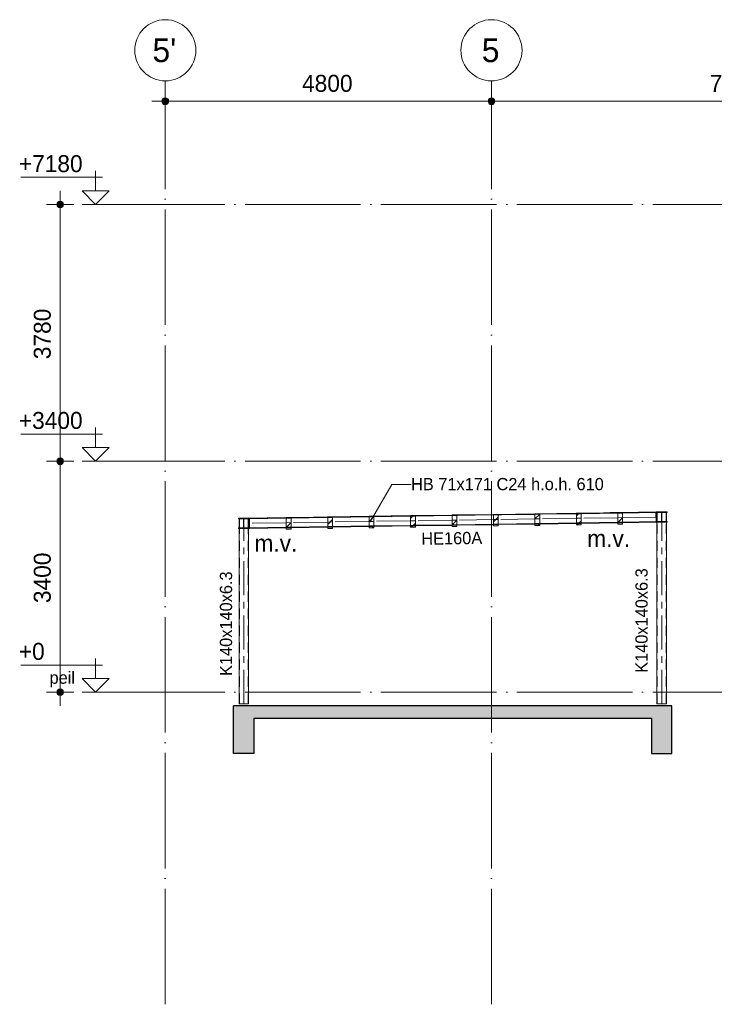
# Model space of a CAD drawing. Header units: millimetres. Extents: x 4517 to 474157, y -4632 to 9900.
# Tile 101 of 114: x 403584 to 413806, y -4594 to 9900. Entities that reach past the tile are written whole.
import ezdxf

# ---------------------------------------------------------------- set-up
doc = ezdxf.new("R2010")
doc.units = ezdxf.units.MM
for name, pattern in [('WSP_hartlijn', [800, 500, -100, 100, -100]), ('WSP_hhidden', [250, 150, -100]), ('WSP_stramienlijn', [2000, 1700, -150, 0, -150])]:
    doc.linetypes.add(name, pattern=pattern)
for name, color, linetype, lineweight in [('00_algemeen - hartlijn', 7, 'WSP_hartlijn', 13), ('00_algemeen - hhidden - 0_13mm', 7, 'WSP_hhidden', 13), ('00_maatvoering', 8, 'Continuous', 13), ('00_maatvoering-100', 8, 'Continuous', 13), ('00_text', 7, 'Continuous', 13), ('07_stramien', 4, 'Continuous', 13), ('07_stramien - levels', 7, 'Continuous', 13), ('16_funderingsconstructies - voeten en balken -cut-', 3, 'Continuous', 25), ('23_vloeren - hatch', 1, 'Continuous', 18), ('23_vloeren -cut-', 3, 'Continuous', 25), ('28_hoofddraagconstructies - kolommen en liggers', 1, 'Continuous', 13), ('28_hoofddraagconstructies - kolommen en liggers - hout', 1, 'Continuous', 13), ('28_hoofddraagconstructies - kolommen en liggers - hout -cut-', 2, 'Continuous', 18), ('28_hoofddraagconstructies - kolommen en liggers - staal', 1, 'Continuous', 13), ('28_hoofddraagconstructies - kolommen en liggers - staal -cut-', 2, 'Continuous', 13), ('28_hoofddraagconstructies - tags', 7, 'Continuous', 18)]:
    doc.layers.add(name, color=color, linetype=linetype, lineweight=lineweight)
doc.layers.add('16_funderingsconstructies - voeten en balken', color=2, linetype='Continuous')
doc.styles.add('Revittext', font='txt', dxfattribs={"height": 250})
doc.styles.add('Revittext_1', font='txt', dxfattribs={"height": 180})
doc.styles.add('Revittext_2', font='txt', dxfattribs={"height": 350})
doc.dimstyles.new('WSP_25_-_transparant', dxfattribs={"dimscale": 304.8, "dimtxt": 252.223969, "dimasz": 1.312336, "dimexe": 0.656168, "dimexo": 0.0625, "dimgap": 0.213255, "dimtad": 1, "dimdec": 0, "dimzin": 0, "dimdsep": 46, "dimtxsty": 'Revittext', "dimblk1": 'DOTSMALL', "dimblk2": 'DOTSMALL', "dimsah": 1, "dimcen": 0.09, "dimdle": 0.656168, "dimazin": 0, "dimtfac": 1, "dimtdec": 4, "dimtix": 1, "dimtmove": 0, "dimatfit": 3, "dimfxl": 0.656168, "dimfxlon": 1, "dimtvp": 1, "dimtolj": 1, "dimtzin": 0, "dimarcsym": 2})
pattern_1 = [(45, (404231.6, 0), (-70.7107, 70.7107), [])]

# ---------------------------------------------------------------- blocks, each defined once
blk = doc.blocks.new('28_WSP_SC_staal - RHS v18-0 - SHSC 140x140x6_3 - S275-1335115-as H')
at = {"layer": '00_algemeen - hartlijn'}
blk.add_line((-37445, -170), (-37445, 2410), dxfattribs=at)
at = {"layer": '00_algemeen - hhidden - 0_13mm'}
for p, q in [((-37509, 2419), (-37509, 2553)), ((-37381, 2419), (-37381, 2553)), ((-37509, -170), (-37509, 2410)), ((-37381, -170), (-37381, 2410))]:
    blk.add_line(p, q, dxfattribs=at)
at = {"layer": '28_hoofddraagconstructies - kolommen en liggers', "linetype": 'WSP_hhidden'}
for p, q in [((-37509, 2553), (-37509, 2562)), ((-37445, 2410), (-37445, 2562)), ((-37381, 2553), (-37381, 2562)), ((-37509, 2410), (-37509, 2419)), ((-37381, 2410), (-37381, 2419))]:
    blk.add_line(p, q, dxfattribs=at)
blk = doc.blocks.new('28_WSP_SC_staal - RHS v18-0 - SHSC 140x140x6_3 - S275-1335116-as H')
at = {"layer": '00_algemeen - hartlijn'}
blk.add_line((-31295, -170), (-31295, 2503), dxfattribs=at)
at = {"layer": '00_algemeen - hhidden - 0_13mm'}
for p, q in [((-31359, 2512), (-31359, 2646)), ((-31231, 2512), (-31231, 2646)), ((-31359, -170), (-31359, 2503)), ((-31231, -170), (-31231, 2503))]:
    blk.add_line(p, q, dxfattribs=at)
at = {"layer": '28_hoofddraagconstructies - kolommen en liggers', "linetype": 'WSP_hhidden'}
for p, q in [((-31359, 2646), (-31359, 2655)), ((-31295, 2503), (-31295, 2655)), ((-31231, 2646), (-31231, 2655)), ((-31359, 2503), (-31359, 2512)), ((-31231, 2503), (-31231, 2512))]:
    blk.add_line(p, q, dxfattribs=at)
blk = doc.blocks.new('28_WSP_SF_staal - HE v21-0 - HE160A-1335119-as H')
at = {"layer": '00_algemeen - hartlijn'}
for p, q in [((-36821, 2495), (-37361, 2487)), ((-36211, 2505), (-36750, 2497)), ((-35601, 2514), (-36140, 2506)), ((-34991, 2523), (-35530, 2515)), ((-34381, 2532), (-34920, 2524)), ((-33771, 2542), (-34310, 2533)), ((-33161, 2551), (-33700, 2543)), ((-32551, 2560), (-33090, 2552)), ((-31941, 2569), (-32480, 2561)), ((-31379, 2578), (-31870, 2570))]:
    blk.add_line(p, q, dxfattribs=at)
at = {"layer": '28_hoofddraagconstructies - kolommen en liggers', "linetype": 'WSP_hhidden'}
for p, q in [((-33738, 2618), (-33770, 2618)), ((-33700, 2610), (-33770, 2609)), ((-33128, 2627), (-33160, 2627)), ((-33090, 2619), (-33160, 2618)), ((-32518, 2637), (-32550, 2636)), ((-32480, 2628), (-32550, 2627)), ((-31870, 2637), (-31940, 2636)), ((-31380, 2654), (-31380, 2648)), ((-37362, 2557), (-37362, 2563)), ((-36750, 2564), (-36820, 2562)), ((-36750, 2497), (-36820, 2495)), ((-36178, 2581), (-36210, 2581)), ((-36140, 2573), (-36210, 2572)), ((-36140, 2506), (-36210, 2505)), ((-35568, 2590), (-35600, 2590)), ((-35530, 2582), (-35600, 2581)), ((-35530, 2515), (-35600, 2514)), ((-34958, 2600), (-34990, 2599)), ((-34920, 2591), (-34990, 2590)), ((-34920, 2524), (-34990, 2523)), ((-34348, 2609), (-34380, 2608)), ((-34310, 2600), (-34380, 2599)), ((-34310, 2533), (-34380, 2532)), ((-34310, 2466), (-34380, 2465)), ((-33700, 2543), (-33770, 2542)), ((-33700, 2476), (-33770, 2475)), ((-33700, 2467), (-33770, 2466)), ((-33090, 2552), (-33160, 2551)), ((-33090, 2485), (-33160, 2484)), ((-33090, 2476), (-33160, 2475)), ((-32480, 2561), (-32550, 2560)), ((-32480, 2494), (-32550, 2493)), ((-32480, 2485), (-32550, 2484)), ((-31870, 2570), (-31940, 2569)), ((-31870, 2503), (-31940, 2502)), ((-31870, 2494), (-31940, 2493)), ((-36750, 2430), (-36820, 2428)), ((-36750, 2420), (-36820, 2419)), ((-36140, 2439), (-36210, 2438)), ((-36140, 2430), (-36210, 2429)), ((-35530, 2448), (-35600, 2447)), ((-35530, 2439), (-35600, 2438)), ((-34920, 2457), (-34990, 2456)), ((-34920, 2448), (-34990, 2447)), ((-34310, 2457), (-34380, 2456))]:
    blk.add_line(p, q, dxfattribs=at)
at = {"layer": '28_hoofddraagconstructies - kolommen en liggers - staal'}
for p, q in [((-33771, 2618), (-34342, 2609)), ((-33161, 2627), (-33732, 2618)), ((-33161, 2618), (-33700, 2610)), ((-32551, 2636), (-33122, 2627)), ((-32551, 2627), (-33090, 2619)), ((-32152, 2642), (-32512, 2637)), ((-31941, 2636), (-32480, 2628)), ((-31380, 2645), (-31870, 2637)), ((-31380, 2648), (-31380, 2645)), ((-31380, 2645), (-31380, 2630)), ((-31380, 2630), (-31378, 2526)), ((-36821, 2562), (-37362, 2554)), ((-37362, 2554), (-37362, 2557)), ((-37362, 2539), (-37362, 2554)), ((-37360, 2435), (-37362, 2539)), ((-36211, 2572), (-36750, 2564)), ((-36211, 2581), (-36630, 2574)), ((-35601, 2590), (-36172, 2581)), ((-35601, 2581), (-36140, 2573)), ((-34991, 2599), (-35562, 2590)), ((-34991, 2590), (-35530, 2582)), ((-34381, 2608), (-34952, 2600)), ((-34381, 2599), (-34920, 2591)), ((-34381, 2465), (-34920, 2457)), ((-33771, 2609), (-34310, 2600)), ((-33771, 2475), (-34310, 2466)), ((-33771, 2466), (-34310, 2457)), ((-33161, 2484), (-33700, 2476)), ((-33161, 2475), (-33700, 2467)), ((-32551, 2493), (-33090, 2485)), ((-32551, 2484), (-33090, 2476)), ((-31941, 2502), (-32480, 2494)), ((-31941, 2493), (-32480, 2485)), ((-31378, 2511), (-31870, 2503)), ((-31378, 2502), (-31870, 2494)), ((-31378, 2526), (-31378, 2511)), ((-31378, 2511), (-31378, 2502)), ((-37360, 2420), (-37360, 2435)), ((-36821, 2428), (-37360, 2420)), ((-37360, 2411), (-37360, 2420)), ((-36821, 2419), (-37360, 2411)), ((-36211, 2438), (-36750, 2430)), ((-36211, 2429), (-36750, 2420)), ((-35601, 2447), (-36140, 2439)), ((-35601, 2438), (-36140, 2430)), ((-34991, 2456), (-35530, 2448)), ((-34991, 2447), (-35530, 2439)), ((-34381, 2456), (-34920, 2448))]:
    blk.add_line(p, q, dxfattribs=at)
blk = doc.blocks.new('28_WSP_SF_staal - STRIP v18-0 - RECT 60x6-1335120-as H')
at = {"layer": '28_hoofddraagconstructies - kolommen en liggers', "linetype": 'WSP_hhidden'}
blk.add_hatch(color=256, dxfattribs=at).paths.add_polyline_path([(-36730, 2567), (-36630, 2568), (-36630, 2574), (-36730, 2573)])
for p, q in [((-37382, 2557), (-37382, 2563)), ((-37365, 2557), (-37382, 2557)), ((-36788, 2572), (-36820, 2571)), ((-36750, 2567), (-36820, 2565))]:
    blk.add_line(p, q, dxfattribs=at)
at = {"layer": '28_hoofddraagconstructies - kolommen en liggers - staal'}
for p, q in [((-36821, 2571), (-37382, 2563)), ((-36821, 2565), (-37365, 2557)), ((-36730, 2573), (-36785, 2572)), ((-36730, 2567), (-36750, 2567))]:
    blk.add_line(p, q, dxfattribs=at)
at = {"layer": '28_hoofddraagconstructies - kolommen en liggers - staal -cut-'}
for p, q in [((-36630, 2574), (-36730, 2573)), ((-36730, 2567), (-36730, 2573)), ((-36630, 2568), (-36730, 2567)), ((-36630, 2574), (-36630, 2568))]:
    blk.add_line(p, q, dxfattribs=at)
blk = doc.blocks.new('28_WSP_SF_staal - STRIP v18-0 - RECT 60x6-1335121-as H')
at = {"layer": '28_hoofddraagconstructies - kolommen en liggers', "linetype": 'WSP_hhidden'}
blk.add_hatch(color=256, dxfattribs=at).paths.add_polyline_path([(-32151, 2636), (-32052, 2638), (-32052, 2644), (-32152, 2642)])
for p, q in [((-31908, 2646), (-31940, 2645)), ((-31940, 2639), (-31870, 2640)), ((-31373, 2654), (-31375, 2654)), ((-31375, 2648), (-31373, 2648)), ((-31373, 2654), (-31373, 2648))]:
    blk.add_line(p, q, dxfattribs=at)
at = {"layer": '28_hoofddraagconstructies - kolommen en liggers - staal'}
for p, q in [((-31941, 2645), (-32052, 2644)), ((-32052, 2638), (-31941, 2639)), ((-31375, 2654), (-31902, 2646)), ((-31870, 2640), (-31375, 2648))]:
    blk.add_line(p, q, dxfattribs=at)
at = {"layer": '28_hoofddraagconstructies - kolommen en liggers - staal -cut-'}
for p, q in [((-32052, 2644), (-32152, 2642)), ((-32151, 2636), (-32152, 2642)), ((-32052, 2638), (-32151, 2636)), ((-32052, 2644), (-32052, 2638))]:
    blk.add_line(p, q, dxfattribs=at)
blk = doc.blocks.new('28_WSP_SF_staal - STRIP v18-0 - RECT 60x6-V122-as H')
at = {"layer": '28_hoofddraagconstructies - kolommen en liggers', "linetype": 'WSP_hhidden'}
for p, q in [((-32151, 2636), (-34875, 2595)), ((-31409, 2653), (-31409, 2647))]:
    blk.add_line(p, q, dxfattribs=at)
blk = doc.blocks.new('28_WSP_SF_staal - STRIP v18-0 - RECT 60x6-V123-as H')
at = {"layer": '28_hoofddraagconstructies - kolommen en liggers', "linetype": 'WSP_hhidden'}
for p, q in [((-37346, 2557), (-37346, 2563)), ((-36630, 2568), (-34875, 2595))]:
    blk.add_line(p, q, dxfattribs=at)
blk = doc.blocks.new('Level - Level _ description-214686-as H')
at = {"layer": '07_stramien - levels'}
for p, q in [((-39625, 200), (-39625, 496)), ((-40726, 400), (-39522, 400)), ((-39824, 200), (-39625, 0)), ((-39824, 200), (-39426, 200)), ((-39426, 200), (-39625, 0)), ((-39426, 0), (-39824, 0))]:
    blk.add_line(p, q, dxfattribs=at)
blk = doc.blocks.new('Level - Level-3995-as H')
at = {"layer": '07_stramien - levels'}
for p, q in [((-40726, 3800), (-39522, 3800)), ((-39625, 3600), (-39625, 3896)), ((-39824, 3600), (-39625, 3400)), ((-39824, 3600), (-39426, 3600)), ((-39426, 3600), (-39625, 3400)), ((-39426, 3400), (-39824, 3400))]:
    blk.add_line(p, q, dxfattribs=at)
blk = doc.blocks.new('Grid - Stramienbol 9_0mm-3500-as H')
at = {"layer": '07_stramien'}
blk.add_circle((-5000, 9450), 450, dxfattribs=at)
blk = doc.blocks.new('DIMBLOCK118-as H')
at = {"layer": '00_maatvoering-100'}
h = blk.add_hatch(color=256, dxfattribs=at)
edge = h.paths.add_edge_path()
edge.add_arc((410527, 8699), 50, 0, 360)
h = blk.add_hatch(color=256, dxfattribs=at)
edge = h.paths.add_edge_path()
edge.add_arc((417727, 8699), 50, 0, 360)
for p, q in [((410527, 8499), (410527, 8899)), ((417727, 8499), (417727, 8899)), ((417727, 8699), (410527, 8699)), ((410527, 8699), (410527, 8499)), ((417727, 8699), (417727, 8499))]:
    blk.add_line(p, q, dxfattribs=at)
for centre in [(410527, 8699), (417727, 8699)]:
    blk.add_circle(centre, 50, dxfattribs=at)
at = {"layer": '00_maatvoering-100', "color": 0, "insert": (413739, 9088), "char_height": 250, "width": 931.29, "attachment_point": 1, "line_spacing_factor": 0.931288, "style": 'Revittext'}
blk.add_mtext('7200', dxfattribs=at)
blk = doc.blocks.new('_DotSmall')
at = {"color": 0, "linetype": 'ByBlock', "const_width": 0.5}
blk.add_lwpolyline([(-0.0625, 0, 1), (0.0625, 0, 1)], format="xyb", close=True, dxfattribs=at)
blk = doc.blocks.new('DIMBLOCK119-as H')
at = {"layer": '00_maatvoering-100'}
h = blk.add_hatch(color=256, dxfattribs=at)
edge = h.paths.add_edge_path()
edge.add_arc((405727, 8699), 50, 0, 360)
h = blk.add_hatch(color=256, dxfattribs=at)
edge = h.paths.add_edge_path()
edge.add_arc((410527, 8699), 50, 0, 360)
for p, q in [((405727, 8499), (405727, 8899)), ((410527, 8499), (410527, 8899)), ((410527, 8699), (405527, 8699)), ((405727, 8699), (405727, 8499)), ((410527, 8699), (410527, 8499))]:
    blk.add_line(p, q, dxfattribs=at)
for centre in [(405727, 8699), (410527, 8699)]:
    blk.add_circle(centre, 50, dxfattribs=at)
at = {"layer": '00_maatvoering-100', "color": 0, "insert": (407739, 9088), "char_height": 250, "width": 931.29, "attachment_point": 1, "line_spacing_factor": 0.931288, "style": 'Revittext'}
blk.add_mtext('4800', dxfattribs=at)
blk = doc.blocks.new('DIMBLOCK123-as H')
at = {"layer": '00_maatvoering-100'}
h = blk.add_hatch(color=256, dxfattribs=at)
edge = h.paths.add_edge_path()
edge.add_arc((404180, 3400), 50, 0, 360)
h = blk.add_hatch(color=256, dxfattribs=at)
edge = h.paths.add_edge_path()
edge.add_arc((404180, 0), 50, 0, 360)
for p, q in [((404380, 3400), (403980, 3400)), ((404180, -200), (404180, 3400)), ((404180, 3400), (404380, 3400)), ((404380, 0), (403980, 0)), ((404180, 0), (404380, 0))]:
    blk.add_line(p, q, dxfattribs=at)
for centre in [(404180, 3400), (404180, 0)]:
    blk.add_circle(centre, 50, dxfattribs=at)
at = {"layer": '00_maatvoering-100', "color": 0, "insert": (403791, 1312), "char_height": 250, "width": 931.29, "attachment_point": 1, "rotation": 90, "line_spacing_factor": 0.931288, "style": 'Revittext'}
blk.add_mtext('3400', dxfattribs=at)
blk = doc.blocks.new('DIMBLOCK124-as H')
at = {"layer": '00_maatvoering-100'}
h = blk.add_hatch(color=256, dxfattribs=at)
edge = h.paths.add_edge_path()
edge.add_arc((404180, 7180), 50, 0, 360)
h = blk.add_hatch(color=256, dxfattribs=at)
edge = h.paths.add_edge_path()
edge.add_arc((404180, 3400), 50, 0, 360)
for p, q in [((404180, 3400), (404180, 7380)), ((404380, 7180), (403980, 7180)), ((404180, 7180), (404380, 7180)), ((404380, 3400), (403980, 3400)), ((404180, 3400), (404380, 3400))]:
    blk.add_line(p, q, dxfattribs=at)
for centre in [(404180, 7180), (404180, 3400)]:
    blk.add_circle(centre, 50, dxfattribs=at)
at = {"layer": '00_maatvoering-100', "color": 0, "insert": (403791, 4902), "char_height": 250, "width": 931.29, "attachment_point": 1, "rotation": 90, "line_spacing_factor": 0.931288, "style": 'Revittext'}
blk.add_mtext('3780', dxfattribs=at)

msp = doc.modelspace()

# ---------------------------------------------------------------- hatches: boundary and pattern name
at = {"layer": '16_funderingsconstructies - voeten en balken'}
for points in [[(407031.9, -900), (407031.9, -380), (406731.9, -380), (406731.9, -900), (406769.5, -900)], [(413181.9, -900), (413181.9, -380), (412881.9, -380), (412881.9, -900)]]:
    msp.add_hatch(color=256, dxfattribs=at).paths.add_polyline_path(points)
at = {"layer": '23_vloeren - hatch'}
msp.add_hatch(color=256, dxfattribs=at).paths.add_polyline_path([(413181.9, -380), (413181.9, -200), (406731.9, -200), (406731.9, -380), (413118.6, -380)])
at = {"layer": '28_hoofddraagconstructies - kolommen en liggers - hout'}
h = msp.add_hatch(dxfattribs=at)
h.set_pattern_fill('FP_5', color=256, style=0, pattern_type=2)
h.set_pattern_definition(pattern_1)
h.paths.add_polyline_path([(410627.4, 2447.1), (410627.4, 2618.1), (410556.4, 2618.1), (410556.4, 2447.1)])
h = msp.add_hatch(dxfattribs=at)
h.set_pattern_fill('FP_5', color=256, style=0, pattern_type=2)
h.set_pattern_definition(pattern_1)
h.paths.add_polyline_path([(411237.4, 2456.3), (411237.4, 2627.3), (411166.4, 2627.3), (411166.4, 2456.3)])
h = msp.add_hatch(dxfattribs=at)
h.set_pattern_fill('FP_5', color=256, style=0, pattern_type=2)
h.set_pattern_definition(pattern_1)
h.paths.add_polyline_path([(411847.4, 2465.6), (411847.4, 2636.6), (411776.4, 2636.6), (411776.4, 2465.6)])
h = msp.add_hatch(dxfattribs=at)
h.set_pattern_fill('FP_5', color=256, style=0, pattern_type=2)
h.set_pattern_definition(pattern_1)
h.paths.add_polyline_path([(412457.4, 2474.8), (412457.4, 2645.8), (412386.4, 2645.8), (412386.4, 2474.8)])
h = msp.add_hatch(dxfattribs=at)
h.set_pattern_fill('FP_5', color=256, style=0, pattern_type=2)
h.set_pattern_definition(pattern_1)
h.paths.add_polyline_path([(407577.4, 2401), (407577.4, 2572), (407506.4, 2572), (407506.4, 2401)])
h = msp.add_hatch(dxfattribs=at)
h.set_pattern_fill('FP_5', color=256, style=0, pattern_type=2)
h.set_pattern_definition(pattern_1)
h.paths.add_polyline_path([(408187.4, 2410.2), (408187.4, 2581.2), (408116.4, 2581.2), (408116.4, 2410.2)])
h = msp.add_hatch(dxfattribs=at)
h.set_pattern_fill('FP_5', color=256, style=0, pattern_type=2)
h.set_pattern_definition(pattern_1)
h.paths.add_polyline_path([(408797.4, 2419.4), (408797.4, 2590.4), (408726.4, 2590.4), (408726.4, 2419.4)])
h = msp.add_hatch(dxfattribs=at)
h.set_pattern_fill('FP_5', color=256, style=0, pattern_type=2)
h.set_pattern_definition(pattern_1)
h.paths.add_polyline_path([(409407.4, 2428.7), (409407.4, 2599.7), (409336.4, 2599.7), (409336.4, 2428.7)])
h = msp.add_hatch(dxfattribs=at)
h.set_pattern_fill('FP_5', color=256, style=0, pattern_type=2)
h.set_pattern_definition(pattern_1)
h.paths.add_polyline_path([(410017.4, 2437.9), (410017.4, 2608.9), (409946.4, 2608.9), (409946.4, 2437.9)])
at = {"layer": '28_hoofddraagconstructies - kolommen en liggers - staal'}
for points in [[(412959.9, 2503), (413111.9, 2503), (413111.9, 2512), (413046, 2512.5), (413039.2, 2516.4), (413035.4, 2523.1), (413034.9, 2527), (413035.4, 2634.9), (413039.3, 2641.6), (413046, 2645.5), (413049.9, 2646), (413111.9, 2646), (413111.9, 2655), (412951.9, 2655), (412951.9, 2646), (413017.7, 2645.5), (413024.5, 2641.6), (413028.3, 2634.9), (413028.9, 2631), (413028.3, 2523.1), (413024.5, 2516.4), (413017.7, 2512.5), (413013.9, 2512), (412951.9, 2512), (412951.9, 2503)], [(406801.9, 2410), (406961.9, 2410), (406961.9, 2419), (406896, 2419.5), (406889.2, 2423.4), (406885.4, 2430.1), (406884.9, 2434), (406885.4, 2541.9), (406889.2, 2548.6), (406896, 2552.5), (406899.9, 2553), (406961.9, 2553), (406961.9, 2562), (406801.9, 2562), (406801.9, 2553), (406867.7, 2552.5), (406874.5, 2548.6), (406878.3, 2541.9), (406878.9, 2538), (406878.3, 2430.1), (406874.5, 2423.4), (406867.7, 2419.5), (406863.9, 2419), (406801.9, 2419)]]:
    msp.add_hatch(color=256, dxfattribs=at).paths.add_polyline_path(points)

# ---------------------------------------------------------------- linework, layer by layer
at = {"layer": '07_stramien', "linetype": 'WSP_stramienlijn'}
for p, q in [((405726.9, -4594.5), (405726.9, 9000)), ((410526.9, -4594.5), (410526.9, 9000))]:
    msp.add_line(p, q, dxfattribs=at)
at = {"layer": '07_stramien - levels', "linetype": 'WSP_stramienlijn'}
for p, q in [((404900.7, 7180), (445344.7, 7180)), ((404900.7, 3400), (445344.7, 3400)), ((404900.7, 0), (445344.7, 0))]:
    msp.add_line(p, q, dxfattribs=at)
at = {"layer": '16_funderingsconstructies - voeten en balken -cut-'}
for p, q in [((406731.9, -900), (406731.9, -380)), ((407031.9, -380), (407031.9, -900)), ((412881.9, -380), (412881.9, -900)), ((413181.9, -900), (413181.9, -380)), ((407031.9, -900), (406731.9, -900)), ((412881.9, -900), (413181.9, -900))]:
    msp.add_line(p, q, dxfattribs=at)
at = {"layer": '23_vloeren -cut-'}
for p, q in [((413181.9, -200), (406731.9, -200)), ((406731.9, -380), (406731.9, -200)), ((413181.9, -380), (413181.9, -200)), ((407031.9, -380), (412881.9, -380))]:
    msp.add_line(p, q, dxfattribs=at)
at = {"layer": '28_hoofddraagconstructies - kolommen en liggers', "linetype": 'WSP_hhidden'}
for p, q in [((412961.9, 2655), (412961.9, 2646)), ((413101.9, 2646), (413101.9, 2655)), ((406811.9, 2562), (406811.9, 2553)), ((406951.9, 2553), (406951.9, 2562)), ((412961.9, 2512), (412961.9, 2503)), ((413101.9, 2503), (413101.9, 2512)), ((406811.9, 2419), (406811.9, 2410)), ((406951.9, 2410), (406951.9, 2419))]:
    msp.add_line(p, q, dxfattribs=at)
at = {"layer": '28_hoofddraagconstructies - kolommen en liggers - hout -cut-'}
for p, q in [((410556.4, 2447.1), (410556.4, 2618.1)), ((410627.4, 2618.1), (410556.4, 2618.1)), ((410627.4, 2618.1), (410627.4, 2447.1)), ((411166.4, 2456.3), (411166.4, 2627.3)), ((411237.4, 2627.3), (411166.4, 2627.3)), ((411237.4, 2627.3), (411237.4, 2456.3)), ((411776.4, 2465.6), (411776.4, 2636.6)), ((411847.4, 2636.6), (411776.4, 2636.6)), ((411847.4, 2636.6), (411847.4, 2465.6)), ((412386.4, 2474.8), (412386.4, 2645.8)), ((412457.4, 2645.8), (412386.4, 2645.8)), ((412457.4, 2645.8), (412457.4, 2474.8)), ((407506.4, 2401), (407506.4, 2572)), ((407577.4, 2572), (407506.4, 2572)), ((407577.4, 2572), (407577.4, 2401)), ((408116.4, 2410.2), (408116.4, 2581.2)), ((408187.4, 2581.2), (408116.4, 2581.2)), ((408187.4, 2581.2), (408187.4, 2410.2)), ((408726.4, 2419.4), (408726.4, 2590.4)), ((408797.4, 2590.4), (408726.4, 2590.4)), ((408797.4, 2590.4), (408797.4, 2419.4)), ((409336.4, 2428.7), (409336.4, 2599.7)), ((409407.4, 2599.7), (409336.4, 2599.7)), ((409407.4, 2599.7), (409407.4, 2428.7)), ((409946.4, 2437.9), (409946.4, 2608.9)), ((410017.4, 2608.9), (409946.4, 2608.9)), ((410017.4, 2608.9), (410017.4, 2437.9)), ((411847.4, 2465.6), (411776.4, 2465.6)), ((412457.4, 2474.8), (412386.4, 2474.8)), ((407577.4, 2401), (407506.4, 2401)), ((408187.4, 2410.2), (408116.4, 2410.2)), ((408797.4, 2419.4), (408726.4, 2419.4)), ((409407.4, 2428.7), (409336.4, 2428.7)), ((410017.4, 2437.9), (409946.4, 2437.9)), ((410627.4, 2447.1), (410556.4, 2447.1)), ((411237.4, 2456.3), (411166.4, 2456.3))]:
    msp.add_line(p, q, dxfattribs=at)
at = {"layer": '28_hoofddraagconstructies - kolommen en liggers - staal'}
for p, q in [((412961.9, 2646), (412961.9, 2512)), ((413101.9, 2512), (413101.9, 2646)), ((406811.9, 2553), (406811.9, 2419)), ((406951.9, 2419), (406951.9, 2553)), ((412961.9, 2503), (412961.9, -170)), ((413101.9, -170), (413101.9, 2503)), ((406811.9, 2410), (406811.9, -170)), ((406951.9, -170), (406951.9, 2410)), ((406827.6, -170), (406811.9, -170)), ((406936.1, -170), (406827.6, -170)), ((406951.9, -170), (406936.1, -170)), ((412977.6, -170), (412961.9, -170)), ((413086.1, -170), (412977.6, -170)), ((413101.9, -170), (413086.1, -170))]:
    msp.add_line(p, q, dxfattribs=at)
at = {"layer": '28_hoofddraagconstructies - kolommen en liggers - staal -cut-'}
for p, q in [((412951.9, 2646), (412951.9, 2655)), ((413111.9, 2655), (412951.9, 2655)), ((413013.9, 2646), (412951.9, 2646)), ((413028.9, 2527), (413028.9, 2631)), ((413034.9, 2631), (413034.9, 2527)), ((413111.9, 2646), (413049.9, 2646)), ((413111.9, 2655), (413111.9, 2646)), ((406801.9, 2562), (406801.9, 2553)), ((406801.9, 2562), (406961.9, 2562)), ((406801.9, 2553), (406863.9, 2553)), ((406878.9, 2538), (406878.9, 2434)), ((406884.9, 2434), (406884.9, 2538)), ((406899.9, 2553), (406961.9, 2553)), ((406961.9, 2553), (406961.9, 2562)), ((412951.9, 2503), (412951.9, 2512)), ((412951.9, 2512), (413013.9, 2512)), ((413111.9, 2503), (412951.9, 2503)), ((413049.9, 2512), (413111.9, 2512)), ((413111.9, 2512), (413111.9, 2503)), ((406863.9, 2419), (406801.9, 2419)), ((406801.9, 2419), (406801.9, 2410)), ((406801.9, 2410), (406961.9, 2410)), ((406961.9, 2419), (406899.9, 2419)), ((406961.9, 2410), (406961.9, 2419))]:
    msp.add_line(p, q, dxfattribs=at)
for centre, start, end in [((413013.9, 2631), 0, 90), ((413049.9, 2631), 90, 180), ((406863.9, 2538), 0, 90), ((406899.9, 2538), 90, 180), ((413013.9, 2527), 270, 0), ((413049.9, 2527), 180, 270), ((406863.9, 2434), 270, 0), ((406899.9, 2434), 180, 270)]:
    msp.add_arc(centre, 15, start, end, dxfattribs=at)
at = {"layer": '28_hoofddraagconstructies - tags'}
for p, q in [((408740.5, 2506.5), (409058.3, 3056.3)), ((409058.3, 3056.3), (409343.3, 3056.3))]:
    msp.add_line(p, q, dxfattribs=at)

# ---------------------------------------------------------------- block references
at = {"layer": '07_stramien'}
for p in [(410726.9, 0), (415526.9, 0)]:
    msp.add_blockref('Grid - Stramienbol 9_0mm-3500-as H', p, dxfattribs=at)
at = {"layer": '07_stramien - levels'}
for name, p in [('Level - Level-3995-as H', (444326.9, 3780)), ('Level - Level-3995-as H', (444326.9, 0)), ('Level - Level _ description-214686-as H', (444326.9, 0))]:
    msp.add_blockref(name, p, dxfattribs=at)
at = {"layer": '28_hoofddraagconstructies - kolommen en liggers', "linetype": 'WSP_hhidden'}
for name in ['28_WSP_SF_staal - HE v21-0 - HE160A-1335119-as H', '28_WSP_SF_staal - STRIP v18-0 - RECT 60x6-V122-as H', '28_WSP_SF_staal - STRIP v18-0 - RECT 60x6-1335121-as H', '28_WSP_SC_staal - RHS v18-0 - SHSC 140x140x6_3 - S275-1335116-as H', '28_WSP_SC_staal - RHS v18-0 - SHSC 140x140x6_3 - S275-1335115-as H', '28_WSP_SF_staal - STRIP v18-0 - RECT 60x6-1335120-as H', '28_WSP_SF_staal - STRIP v18-0 - RECT 60x6-V123-as H']:
    msp.add_blockref(name, (444326.9, 0), dxfattribs=at)

# ---------------------------------------------------------------- texts
at = {"layer": '00_text', "lineweight": 18, "char_height": 250, "width": 817.721, "attachment_point": 1, "style": 'Revittext'}
for insert in [(411936.3, 2387.6), (407038.8, 2318)]:
    msp.add_mtext('m.v.', dxfattribs=dict(at, insert=insert))
at = {"layer": '07_stramien', "char_height": 350, "attachment_point": 1, "style": 'Revittext_2'}
for s, insert, width in [("5'", (405538.2, 9625.6), 448.945), ('5', (410384.2, 9625.6), 336.709)]:
    msp.add_mtext(s, dxfattribs=dict(at, insert=insert, width=width))
at = {"layer": '07_stramien - levels', "attachment_point": 1}
for s, insert, char_height, width, style in [('+7180', (403571, 7905.7), 250, 1178.481, 'Revittext'), ('+3400', (403571, 4125.7), 250, 1178.481, 'Revittext'), ('+0', (403571, 725.7), 250, 481.012, 'Revittext'), ('peil', (404023.2, 304.4), 180, 440.928, 'Revittext_1')]:
    msp.add_mtext(s, dxfattribs=dict(at, insert=insert, char_height=char_height, width=width, style=style))
at = {"layer": '28_hoofddraagconstructies - tags', "lineweight": 13, "insert": (409343.3, 3153.6), "char_height": 180, "width": 3519.408, "attachment_point": 1, "style": 'Revittext_1'}
msp.add_mtext('HB 71x171 C24 h.o.h. 610', dxfattribs=at)
at = {"layer": '28_hoofddraagconstructies - tags', "lineweight": 13, "insert": (409492.8, 2349.4), "char_height": 180, "width": 1122.362, "attachment_point": 1, "rotation": 0.86636, "style": 'Revittext_1'}
msp.add_mtext('HE160A', dxfattribs=at)
at = {"layer": '28_hoofddraagconstructies - tags', "lineweight": 13, "char_height": 180, "width": 1899.999, "attachment_point": 1, "rotation": 90, "style": 'Revittext_1', "bg_fill": 3, "box_fill_scale": 1.25, "bg_fill_color": 256, "bg_fill_true_color": 13158600, "bg_fill_transparency": 0}
for insert in [(406529.6, 238.9), (412645.4, 285.4)]:
    msp.add_mtext('K140x140x6.3', dxfattribs=dict(at, insert=insert))

# ---------------------------------------------------------------- dimensions: what is measured, and where the dimension line sits
at = {"layer": '00_maatvoering'}
for base, p1, p2, override, picture, middle in [((405726.9, 8699.4), (410526.9, 8499.4), (405726.9, 8499.4), {"dimpost": '<>', "dimfxl": 4800}, 'DIMBLOCK119-as H', (408126.9, 8892)), ((410526.9, 8699.4), (417726.9, 8499.4), (410526.9, 8499.4), {"dimpost": '<>', "dimfxl": 7200}, 'DIMBLOCK118-as H', (414126.9, 8892))]:
    dim = msp.add_linear_dim(base=base, p1=p1, p2=p2, dimstyle='WSP_25_-_transparant', override=override, dxfattribs=at)
    dim.commit()
    dim.dimension.update_dxf_attribs({"geometry": picture, "text_midpoint": middle})
for base, p1, p2, override, picture, middle in [((404179.9, 7180), (404379.9, 3400), (404379.9, 7180), {"dimpost": '<>', "dimfxl": 3780}, 'DIMBLOCK124-as H', (403987.2, 5290)), ((404179.9, 3400), (404379.9, 0), (404379.9, 3400), {"dimpost": '<>', "dimfxl": 3400}, 'DIMBLOCK123-as H', (403987.2, 1700))]:
    dim = msp.add_linear_dim(base=base, p1=p1, p2=p2, angle=90, dimstyle='WSP_25_-_transparant', override=override, dxfattribs=at)
    dim.commit()
    dim.dimension.update_dxf_attribs({"geometry": picture, "text_midpoint": middle})

doc.saveas('drawing.dxf')
